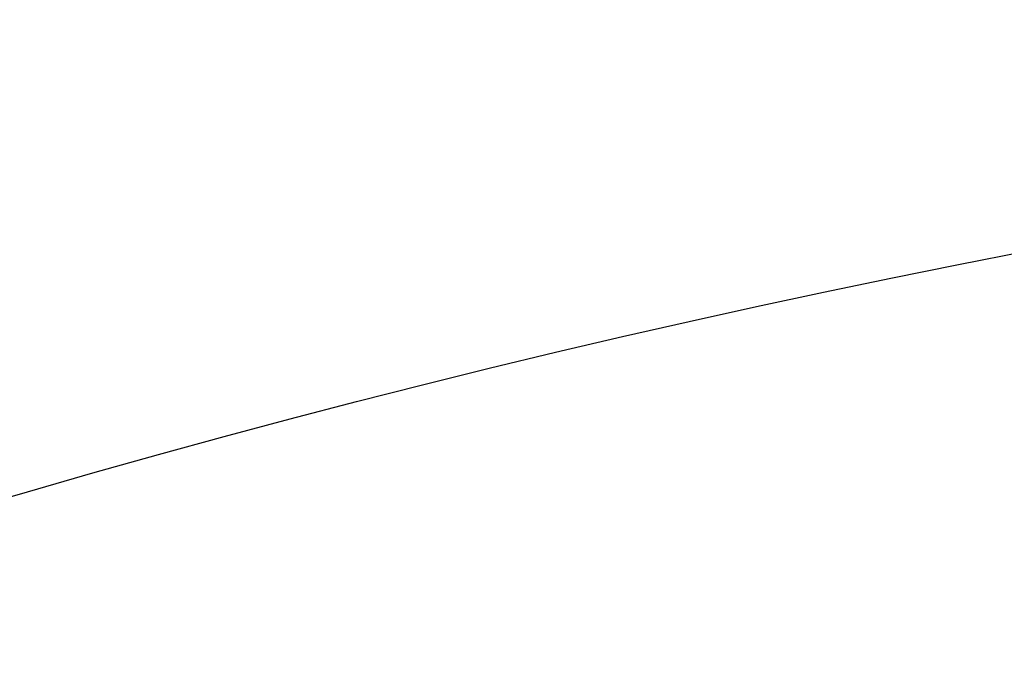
# Model space of a CAD drawing. Header units: millimetres. Extents: x 0 to 297, y 0 to 210.
# Tile 187 of 256: x 55.728 to 56.28, y 160.558 to 160.922. Entities that reach past the tile are written whole.
import ezdxf

# ---------------------------------------------------------------- set-up
doc = ezdxf.new("R2010")
doc.units = ezdxf.units.MM
doc.header["$LTSCALE"] = 16.335
doc.layers.get('0').update_dxf_attribs({"linetype": 'CONTINUOUS'})
doc.layers.add('AXES_REF', color=7, linetype='CONTINUOUS')

msp = doc.modelspace()

# ---------------------------------------------------------------- linework, layer by layer
at = {"color": 7, "linetype": 'Continuous'}
for radius in [6.78708, 6.7865, 6.74304]:
    msp.add_circle((57.46373, 154.71146), radius, dxfattribs=at)
msp.add_arc((57.46373, 154.71146), 6.72, 278.277129, 261.722871, dxfattribs=at)
at = {"layer": 'AXES_REF', "color": 9, "linetype": 'Continuous'}
msp.add_circle((57.46373, 154.71146), 6.19116, dxfattribs=at)

doc.saveas('drawing.dxf')
